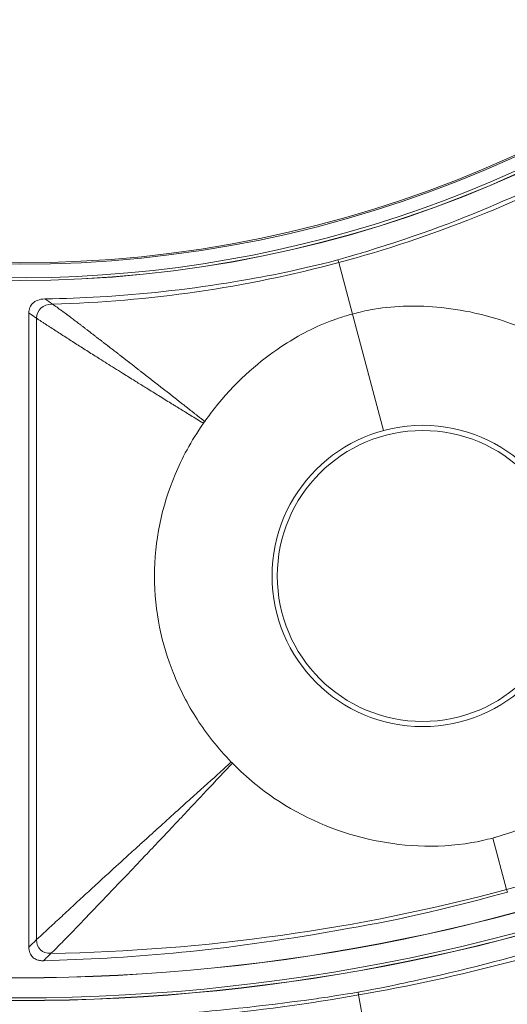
# Model space of a CAD drawing. Header units: inches. Extents: x -2.8 to 15.2, y -6.6 to 17.6.
# Tile 34 of 83: x 11.7 to 12.3, y -5.5 to -4.3. Entities that reach past the tile are written whole.
import ezdxf

# ---------------------------------------------------------------- set-up
doc = ezdxf.new("R2010")
doc.units = ezdxf.units.IN
doc.header["$MEASUREMENT"] = 0
doc.layers.add('Visible (ANSI)', color=7, linetype='Continuous', lineweight=18)
doc.layers.add('Visible Narrow (ANSI)', color=7, linetype='Continuous', lineweight=18)

msp = doc.modelspace()

# ---------------------------------------------------------------- linework, layer by layer
at = {"layer": 'Visible (ANSI)'}
for p, q in [((12.0709, -4.5499), (12.07, -4.5465)), ((11.6929, -4.6114), (11.6929, -5.3844)), ((11.7268, -4.6338), (11.7268, -4.6338))]:
    msp.add_line(p, q, dxfattribs=at)
for centre, radius in [((11.6816, -3.0972), 3.5453), ((11.6816, -3.0972), 3.542), ((11.6816, -3.0972), 3.2835), ((11.6816, -3.0972), 3.2386), ((11.6816, -3.0972), 3.2359), ((11.6816, -3.0972), 3.2028), ((11.6816, -3.0972), 3.2025), ((11.6816, -3.0972), 2.3526), ((11.6816, -3.0972), 2.3524), ((11.6816, -3.0972), 2.3248), ((11.6816, -3.0972), 2.3246), ((11.6816, -3.0972), 1.4746), ((11.6816, -3.0972), 1.4744), ((11.6816, -3.0972), 1.4547), ((11.6816, -3.0972), 1.453), ((12.1733, -4.932), 0.1774)]:
    msp.add_circle(centre, radius, dxfattribs=at)
for radius, start, end in [(1.4711, 259.2295, 336.2994), (2.3492, 220.2897, 319.7103)]:
    msp.add_arc((11.6816, -3.0972), radius, start, end, dxfattribs=at)
for points, knots in [([(12.07, -4.5465), (12.0857, -4.5421), (12.095, -4.5393), (12.2329, -4.4972), (12.3235, -4.4536), (12.4034, -4.409)], [-0.9371294, -0.9371294, -0.9371294, -0.9371294, -0.8911626, -0.8911626, -0.2200137, -0.2200137, -0.2200137, -0.2200137]), ([(11.7125, -4.5942), (11.7373, -4.5938), (11.757, -4.593), (11.8313, -4.5887), (11.8828, -4.583), (11.984, -4.5667), (12.0119, -4.5614), (12.07, -4.5465)], [-5.534177, -5.534177, -5.534177, -5.534177, -5.115167, -5.115167, -4.158974, -4.158974, -3.219741, -3.219741, -3.219741, -3.219741]), ([(11.6929, -4.6114), (11.6929, -4.609), (11.6933, -4.6067), (11.6949, -4.6027), (11.696, -4.601), (11.6991, -4.598), (11.7011, -4.5968), (11.7059, -4.5948), (11.7091, -4.5942), (11.7125, -4.5942)], [-0.08538634, -0.08538634, -0.08538634, -0.08538634, -0.06459302, -0.06459302, -0.04669587, -0.04669587, -0.02626817, -0.02626817, 0, 0, 0, 0]), ([(12.3093, -4.636), (12.2832, -4.6237), (12.2584, -4.6161), (12.2049, -4.6043), (12.1748, -4.6022), (12.1361, -4.6037), (12.1226, -4.6051), (12.1004, -4.6093), (12.093, -4.6112), (12.0877, -4.6126)], [0.8966722, 0.8966722, 0.8966722, 0.8966722, 1.1425432, 1.1425432, 1.5148969, 1.5148969, 1.712622, 1.712622, 1.8439957, 1.8439957, 1.8439957, 1.8439957]), ([(12.0877, -4.6126), (12.0839, -4.6136), (12.0806, -4.6145), (12.0725, -4.617), (12.0636, -4.6198), (12.0417, -4.629), (12.0314, -4.6341), (12.0125, -4.6448), (12.0037, -4.6503), (11.9707, -4.6732), (11.9434, -4.6968), (11.9149, -4.7332), (11.9111, -4.7384), (11.9074, -4.7436)], [0.5932925, 0.5932925, 0.5932925, 0.5932925, 0.6373512, 0.6373512, 0.7330162, 0.7330162, 0.8243564, 0.8243564, 0.9056394, 0.9056394, 1.1425056, 1.1425056, 1.1797052, 1.1797052, 1.1797052, 1.1797052]), ([(11.9059, -4.7458), (11.8904, -4.7678), (11.8793, -4.7892), (11.8548, -4.8474), (11.846, -4.8895), (11.8461, -4.9756), (11.8552, -5.0154), (11.8728, -5.0597), (11.8772, -5.0694), (11.8919, -5.098), (11.9036, -5.1161), (11.9241, -5.1419), (11.9317, -5.1506), (11.9398, -5.1589)], [0.65832, 0.65832, 0.65832, 0.65832, 0.923924, 0.923924, 1.474283, 1.474283, 2.034449, 2.034449, 2.195295, 2.195295, 2.519827, 2.519827, 2.693161, 2.693161, 2.693161, 2.693161]), ([(11.9074, -4.7436), (11.907, -4.7443), (11.9065, -4.7449), (11.906, -4.7456), (11.906, -4.7457), (11.9059, -4.7458)], [0.227635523, 0.227635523, 0.227635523, 0.227635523, 0.2345272, 0.2345272, 0.235619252, 0.235619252, 0.235619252, 0.235619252]), ([(12.2589, -5.2515), (12.2601, -5.2512), (12.2614, -5.2508), (12.2802, -5.2455), (12.2971, -5.2389), (12.3499, -5.2127), (12.3855, -5.1858), (12.4448, -5.118), (12.4673, -5.0792), (12.4841, -5.0294), (12.4864, -5.0215), (12.4884, -5.0136)], [0.640134, 0.640134, 0.640134, 0.640134, 0.65681, 0.65681, 0.886695, 0.886695, 1.403125, 1.403125, 1.906514, 1.906514, 1.998562, 1.998562, 1.998562, 1.998562]), ([(11.9411, -5.1602), (11.9596, -5.1791), (11.9775, -5.193), (12.0268, -5.2265), (12.066, -5.2434), (12.1454, -5.2616), (12.1888, -5.2648), (12.2418, -5.2557), (12.2506, -5.2537), (12.2589, -5.2515)], [0.766434, 0.766434, 0.766434, 0.766434, 1.082655, 1.082655, 1.854629, 1.854629, 2.574472, 2.574472, 2.712146, 2.712146, 2.712146, 2.712146]), ([(12.2766, -5.3175), (12.1736, -5.3456), (12.1309, -5.3536), (11.9152, -5.3908), (11.8139, -5.3982), (11.7107, -5.4011)], [-1.592975, -1.592975, -1.592975, -1.592975, -1.134329, -1.134329, -0.299234, -0.299234, -0.299234, -0.299234]), ([(12.0946, -5.4395), (12.1274, -5.4334), (12.1431, -5.43), (12.2863, -5.399), (12.3823, -5.3687), (12.4652, -5.3389)], [-0.8944756, -0.8944756, -0.8944756, -0.8944756, -0.8113355, -0.8113355, -0.1875168, -0.1875168, -0.1875168, -0.1875168]), ([(11.7107, -5.4011), (11.7091, -5.4012), (11.7075, -5.4011), (11.7045, -5.4006), (11.7031, -5.4002), (11.7, -5.3988), (11.6985, -5.3978), (11.6959, -5.3951), (11.6949, -5.3935), (11.6932, -5.3894), (11.6929, -5.3869), (11.6929, -5.3844)], [-0.07102525, -0.07102525, -0.07102525, -0.07102525, -0.05905809, -0.05905809, -0.04761269, -0.04761269, -0.03359959, -0.03359959, -0.01886593, -0.01886593, 0, 0, 0, 0]), ([(11.7121, -5.4717), (11.8001, -5.4714), (11.9006, -5.467), (12.0442, -5.4473), (12.0576, -5.4456), (12.0946, -5.4395)], [-13.567321, -13.567321, -13.567321, -13.567321, -4.529822, -4.529822, -3.431157, -3.431157, -3.431157, -3.431157])]:
    msp.add_open_spline(points, degree=3, knots=knots, dxfattribs=at)
msp.add_open_spline([(11.9398, -5.1589), (11.9403, -5.1594), (11.9407, -5.1598), (11.9411, -5.1602)], degree=3, dxfattribs=at)
at = {"layer": 'Visible Narrow (ANSI)'}
for p, q in [((12.0877, -4.6126), (12.0709, -4.5499)), ((11.7023, -4.6178), (11.7023, -5.3754)), ((12.1257, -4.7546), (12.0877, -4.6126)), ((12.2589, -5.2515), (12.2757, -5.3142)), ((12.2766, -5.3175), (12.2757, -5.3142)), ((12.0952, -5.4429), (12.0946, -5.4395)), ((12.1065, -5.5068), (12.0952, -5.4429))]:
    msp.add_line(p, q, dxfattribs=at)
msp.add_circle((12.1733, -4.932), 0.1837, dxfattribs=at)
msp.add_arc((11.6813, -3.0924), 1.5548, 273.6276185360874, 273.6276369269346, dxfattribs=at)
for centre, major_axis, ratio, start_param, end_param in [((11.964, -3.7923), (-0.9901, -0.4022), 0.705182, 1.395833, 1.727615), ((11.7847, -3.8403), (-1.0586, -0.1468), 0.705181, 1.413977, 1.74576), ((11.8362, -4.2316), (-1.6165, -0.2202), 0.705125, 1.403307, 1.749088), ((11.9846, -4.2477), (-1.6324, -0.4298), 0.706247, 1.45365, 1.676751), ((11.7905, -4.2819), (-1.6809, -0.1544), 0.706246, 1.464841, 1.687943)]:
    msp.add_ellipse(centre, major_axis=major_axis, ratio=ratio, start_param=start_param, end_param=end_param, dxfattribs=at)
for points in [[(11.7125, -4.5942), (11.7155, -4.5963), (11.7186, -4.5984), (11.7216, -4.6006)], [(11.7216, -4.6006), (11.7095, -4.6009), (11.7023, -4.6076), (11.7023, -4.6178)], [(11.6929, -5.3844), (11.696, -5.3814), (11.6991, -5.3784), (11.7023, -5.3754)], [(11.7023, -5.3754), (11.7023, -5.3861), (11.7087, -5.3923), (11.7198, -5.3921)], [(11.7198, -5.3921), (11.7168, -5.3951), (11.7137, -5.3981), (11.7107, -5.4011)]]:
    msp.add_open_spline(points, degree=3, dxfattribs=at)
for points, knots in [([(11.9074, -4.7436), (11.9065, -4.7429), (11.9056, -4.7422), (11.9046, -4.7414), (11.9043, -4.7412), (11.904, -4.741), (11.9038, -4.7407), (11.9035, -4.7405), (11.9032, -4.7403), (11.9029, -4.7401), (11.9023, -4.7396), (11.9018, -4.7392), (11.9012, -4.7387), (11.9006, -4.7383), (11.9001, -4.7378), (11.8995, -4.7374), (11.8992, -4.7372), (11.8989, -4.7369), (11.8986, -4.7367), (11.8984, -4.7365), (11.8981, -4.7363), (11.8978, -4.7361), (11.897, -4.7354), (11.8961, -4.7347), (11.8953, -4.734), (11.895, -4.7338), (11.8947, -4.7336), (11.8944, -4.7334), (11.8941, -4.7332), (11.8938, -4.7329), (11.8936, -4.7327), (11.8927, -4.7321), (11.8919, -4.7314), (11.891, -4.7307), (11.8905, -4.7303), (11.8899, -4.7298), (11.8893, -4.7294), (11.8888, -4.729), (11.8882, -4.7285), (11.8877, -4.7281), (11.8865, -4.7272), (11.8854, -4.7263), (11.8843, -4.7254), (11.8837, -4.725), (11.8832, -4.7245), (11.8826, -4.7241), (11.882, -4.7237), (11.8815, -4.7232), (11.8809, -4.7228), (11.8798, -4.7219), (11.8787, -4.721), (11.8776, -4.7202), (11.877, -4.7197), (11.8765, -4.7193), (11.8759, -4.7189), (11.8754, -4.7184), (11.8748, -4.718), (11.8742, -4.7175), (11.8737, -4.7171), (11.8731, -4.7167), (11.8726, -4.7162), (11.872, -4.7158), (11.8715, -4.7154), (11.8709, -4.7149), (11.8704, -4.7145), (11.8698, -4.7141), (11.8692, -4.7136), (11.8687, -4.7132), (11.8681, -4.7128), (11.8676, -4.7123), (11.867, -4.7119), (11.8665, -4.7115), (11.8659, -4.711), (11.8654, -4.7106), (11.8648, -4.7102), (11.8643, -4.7097), (11.8632, -4.7089), (11.8621, -4.708), (11.861, -4.7071), (11.8604, -4.7067), (11.8599, -4.7063), (11.8593, -4.7059), (11.8588, -4.7054), (11.8582, -4.705), (11.8577, -4.7046), (11.8571, -4.7041), (11.8566, -4.7037), (11.856, -4.7033), (11.8555, -4.7029), (11.8549, -4.7024), (11.8544, -4.702), (11.8538, -4.7016), (11.8533, -4.7011), (11.8527, -4.7007), (11.8522, -4.7003), (11.8516, -4.6999), (11.8511, -4.6994), (11.8489, -4.6977), (11.8467, -4.696), (11.8446, -4.6943), (11.844, -4.6939), (11.8435, -4.6935), (11.8429, -4.6931), (11.8424, -4.6926), (11.8418, -4.6922), (11.8413, -4.6918), (11.8408, -4.6914), (11.8402, -4.6909), (11.8397, -4.6905), (11.8391, -4.6901), (11.8386, -4.6897), (11.8381, -4.6893), (11.8375, -4.6888), (11.837, -4.6884), (11.8364, -4.688), (11.8359, -4.6876), (11.8354, -4.6872), (11.8348, -4.6867), (11.8337, -4.6859), (11.8327, -4.6851), (11.8316, -4.6842), (11.8313, -4.684), (11.831, -4.6838), (11.8308, -4.6836), (11.8305, -4.6834), (11.8302, -4.6832), (11.83, -4.683), (11.8294, -4.6825), (11.8289, -4.6821), (11.8284, -4.6817), (11.828, -4.6814), (11.8275, -4.6811), (11.8271, -4.6808), (11.827, -4.6807), (11.8269, -4.6806), (11.8267, -4.6805), (11.8266, -4.6804), (11.8265, -4.6802), (11.8263, -4.6801), (11.8259, -4.6798), (11.8255, -4.6795), (11.8251, -4.6792), (11.8246, -4.6788), (11.8241, -4.6784), (11.8235, -4.678), (11.8233, -4.6778), (11.823, -4.6775), (11.8227, -4.6773), (11.8225, -4.6771), (11.8222, -4.6769), (11.8219, -4.6767), (11.8214, -4.6763), (11.8209, -4.6759), (11.8203, -4.6755), (11.8199, -4.6752), (11.8195, -4.6748), (11.8191, -4.6745), (11.819, -4.6744), (11.8189, -4.6743), (11.8187, -4.6742), (11.8186, -4.6741), (11.8185, -4.674), (11.8183, -4.6739), (11.8179, -4.6736), (11.8175, -4.6733), (11.8171, -4.673), (11.8166, -4.6726), (11.8161, -4.6722), (11.8155, -4.6718), (11.8153, -4.6715), (11.815, -4.6713), (11.8147, -4.6711), (11.8145, -4.6709), (11.8142, -4.6707), (11.8139, -4.6705), (11.8134, -4.6701), (11.8129, -4.6697), (11.8123, -4.6693), (11.8119, -4.669), (11.8115, -4.6687), (11.8111, -4.6684), (11.811, -4.6683), (11.8109, -4.6682), (11.8107, -4.668), (11.8106, -4.6679), (11.8105, -4.6678), (11.8104, -4.6677), (11.8099, -4.6674), (11.8094, -4.667), (11.809, -4.6667), (11.8085, -4.6663), (11.808, -4.666), (11.8076, -4.6656), (11.8073, -4.6654), (11.807, -4.6652), (11.8068, -4.665), (11.8065, -4.6648), (11.8063, -4.6646), (11.806, -4.6644), (11.8049, -4.6635), (11.8039, -4.6627), (11.8028, -4.6619), (11.8023, -4.6615), (11.8018, -4.6611), (11.8012, -4.6607), (11.8007, -4.6603), (11.8002, -4.6599), (11.7997, -4.6595), (11.7991, -4.6591), (11.7986, -4.6587), (11.7981, -4.6583), (11.7976, -4.6579), (11.797, -4.6575), (11.7965, -4.6571), (11.7955, -4.6562), (11.7944, -4.6554), (11.7934, -4.6546), (11.7926, -4.654), (11.7918, -4.6534), (11.791, -4.6528), (11.7908, -4.6526), (11.7905, -4.6524), (11.7903, -4.6522), (11.79, -4.652), (11.7897, -4.6518), (11.7895, -4.6516), (11.7887, -4.651), (11.7879, -4.6504), (11.7871, -4.6498), (11.7866, -4.6494), (11.7861, -4.649), (11.7856, -4.6486), (11.7851, -4.6482), (11.7845, -4.6478), (11.784, -4.6474), (11.7835, -4.647), (11.783, -4.6466), (11.7825, -4.6462), (11.782, -4.6458), (11.7814, -4.6454), (11.7809, -4.645), (11.7804, -4.6446), (11.7799, -4.6442), (11.7794, -4.6438), (11.7789, -4.6434), (11.7783, -4.643), (11.7778, -4.6427), (11.7768, -4.6419), (11.7758, -4.6411), (11.7747, -4.6403), (11.7742, -4.6399), (11.7737, -4.6395), (11.7732, -4.6391), (11.7727, -4.6387), (11.7722, -4.6383), (11.7717, -4.6379), (11.7711, -4.6375), (11.7706, -4.6371), (11.7701, -4.6367), (11.7696, -4.6364), (11.7691, -4.636), (11.7686, -4.6356), (11.7681, -4.6352), (11.7676, -4.6348), (11.7671, -4.6344), (11.7666, -4.634), (11.766, -4.6336), (11.7655, -4.6332), (11.765, -4.6328), (11.7644, -4.6323), (11.7638, -4.6319), (11.7634, -4.6316), (11.7629, -4.6312), (11.7625, -4.6309), (11.7615, -4.6301), (11.7605, -4.6294), (11.7595, -4.6286), (11.759, -4.6282), (11.7585, -4.6278), (11.758, -4.6274), (11.7575, -4.6271), (11.757, -4.6267), (11.7565, -4.6263), (11.756, -4.6259), (11.7555, -4.6255), (11.755, -4.6251), (11.7545, -4.6248), (11.754, -4.6244), (11.7535, -4.624), (11.753, -4.6236), (11.7525, -4.6232), (11.752, -4.6229), (11.7515, -4.6225), (11.751, -4.6221), (11.7505, -4.6217), (11.7498, -4.6212), (11.749, -4.6206), (11.7483, -4.62), (11.748, -4.6199), (11.7478, -4.6197), (11.7475, -4.6195), (11.7473, -4.6193), (11.747, -4.6191), (11.7468, -4.6189), (11.7461, -4.6184), (11.7453, -4.6178), (11.7446, -4.6172), (11.7443, -4.6171), (11.7441, -4.6169), (11.7438, -4.6167), (11.7436, -4.6165), (11.7434, -4.6163), (11.7431, -4.6161), (11.7426, -4.6158), (11.7421, -4.6154), (11.7416, -4.615), (11.7412, -4.6147), (11.7407, -4.6143), (11.7402, -4.6139), (11.7399, -4.6138), (11.7397, -4.6136), (11.7394, -4.6134), (11.7392, -4.6132), (11.739, -4.613), (11.7387, -4.6128), (11.7368, -4.6114), (11.7348, -4.61), (11.7329, -4.6086), (11.7327, -4.6084), (11.7324, -4.6082), (11.7322, -4.608), (11.7319, -4.6079), (11.7317, -4.6077), (11.7315, -4.6075), (11.731, -4.6072), (11.7305, -4.6068), (11.73, -4.6065), (11.7297, -4.6062), (11.7293, -4.606), (11.7289, -4.6057), (11.7288, -4.6056), (11.7287, -4.6055), (11.7286, -4.6054), (11.7285, -4.6054), (11.7283, -4.6053), (11.7282, -4.6052), (11.7279, -4.6049), (11.7275, -4.6047), (11.7272, -4.6044), (11.7253, -4.6031), (11.7234, -4.6018), (11.7216, -4.6006)], [-0.023355, -0.023355, -0.023355, -0.023355, -0.008662, -0.008662, -0.008662, -0.004211, -0.004211, -0.004211, 0.00024, 0.00024, 0.00024, 0.009138, 0.009138, 0.009138, 0.01803, 0.01803, 0.01803, 0.022474, 0.022474, 0.022474, 0.026916, 0.026916, 0.026916, 0.040233, 0.040233, 0.040233, 0.044669, 0.044669, 0.044669, 0.049103, 0.049103, 0.049103, 0.062397, 0.062397, 0.062397, 0.071252, 0.071252, 0.071252, 0.080101, 0.080101, 0.080101, 0.097782, 0.097782, 0.097782, 0.106613, 0.106613, 0.106613, 0.115439, 0.115439, 0.115439, 0.133074, 0.133074, 0.133074, 0.141883, 0.141883, 0.141883, 0.150687, 0.150687, 0.150687, 0.159485, 0.159485, 0.159485, 0.168278, 0.168278, 0.168278, 0.177066, 0.177066, 0.177066, 0.185849, 0.185849, 0.185849, 0.194626, 0.194626, 0.194626, 0.203398, 0.203398, 0.203398, 0.220928, 0.220928, 0.220928, 0.229685, 0.229685, 0.229685, 0.238437, 0.238437, 0.238437, 0.247185, 0.247185, 0.247185, 0.255928, 0.255928, 0.255928, 0.264666, 0.264666, 0.264666, 0.273399, 0.273399, 0.273399, 0.308288, 0.308288, 0.308288, 0.316999, 0.316999, 0.316999, 0.325706, 0.325706, 0.325706, 0.334409, 0.334409, 0.334409, 0.343107, 0.343107, 0.343107, 0.351801, 0.351801, 0.351801, 0.360491, 0.360491, 0.360491, 0.37786, 0.37786, 0.37786, 0.382199, 0.382199, 0.382199, 0.386538, 0.386538, 0.386538, 0.395212, 0.395212, 0.395212, 0.401716, 0.401716, 0.401716, 0.403883, 0.403883, 0.403883, 0.40605, 0.40605, 0.40605, 0.41255, 0.41255, 0.41255, 0.421213, 0.421213, 0.421213, 0.425543, 0.425543, 0.425543, 0.429872, 0.429872, 0.429872, 0.438528, 0.438528, 0.438528, 0.445017, 0.445017, 0.445017, 0.44718, 0.44718, 0.44718, 0.449343, 0.449343, 0.449343, 0.455829, 0.455829, 0.455829, 0.464474, 0.464474, 0.464474, 0.468795, 0.468795, 0.468795, 0.473116, 0.473116, 0.473116, 0.481754, 0.481754, 0.481754, 0.488231, 0.488231, 0.488231, 0.490389, 0.490389, 0.490389, 0.492548, 0.492548, 0.492548, 0.5, 0.5, 0.5, 0.50765, 0.50765, 0.50765, 0.511964, 0.511964, 0.511964, 0.516278, 0.516278, 0.516278, 0.533526, 0.533526, 0.533526, 0.542147, 0.542147, 0.542147, 0.550767, 0.550767, 0.550767, 0.559385, 0.559385, 0.559385, 0.568001, 0.568001, 0.568001, 0.58523, 0.58523, 0.58523, 0.598147, 0.598147, 0.598147, 0.602453, 0.602453, 0.602453, 0.606758, 0.606758, 0.606758, 0.619671, 0.619671, 0.619671, 0.628279, 0.628279, 0.628279, 0.636886, 0.636886, 0.636886, 0.645492, 0.645492, 0.645492, 0.654098, 0.654098, 0.654098, 0.662702, 0.662702, 0.662702, 0.671307, 0.671307, 0.671307, 0.688514, 0.688514, 0.688514, 0.697117, 0.697117, 0.697117, 0.705719, 0.705719, 0.705719, 0.714322, 0.714322, 0.714322, 0.722925, 0.722925, 0.722925, 0.731527, 0.731527, 0.731527, 0.74013, 0.74013, 0.74013, 0.75, 0.75, 0.75, 0.757336, 0.757336, 0.757336, 0.774548, 0.774548, 0.774548, 0.783157, 0.783157, 0.783157, 0.791768, 0.791768, 0.791768, 0.800381, 0.800381, 0.800381, 0.808998, 0.808998, 0.808998, 0.817618, 0.817618, 0.817618, 0.826242, 0.826242, 0.826242, 0.839185, 0.839185, 0.839185, 0.843501, 0.843501, 0.843501, 0.847819, 0.847819, 0.847819, 0.860779, 0.860779, 0.860779, 0.865102, 0.865102, 0.865102, 0.869426, 0.869426, 0.869426, 0.878079, 0.878079, 0.878079, 0.886737, 0.886737, 0.886737, 0.891069, 0.891069, 0.891069, 0.895402, 0.895402, 0.895402, 0.930131, 0.930131, 0.930131, 0.934481, 0.934481, 0.934481, 0.938833, 0.938833, 0.938833, 0.947543, 0.947543, 0.947543, 0.954081, 0.954081, 0.954081, 0.956262, 0.956262, 0.956262, 0.958443, 0.958443, 0.958443, 0.96499, 0.96499, 0.96499, 1, 1, 1, 1]), ([(11.9059, -4.7458), (11.9051, -4.7453), (11.9042, -4.7448), (11.9034, -4.7443), (11.9009, -4.7428), (11.8984, -4.7412), (11.8959, -4.7397), (11.8934, -4.7382), (11.8909, -4.7366), (11.8884, -4.7351), (11.8872, -4.7343), (11.8859, -4.7336), (11.8847, -4.7328), (11.8834, -4.732), (11.8822, -4.7313), (11.8809, -4.7305), (11.8797, -4.7297), (11.8785, -4.729), (11.8772, -4.7282), (11.876, -4.7275), (11.8747, -4.7267), (11.8735, -4.7259), (11.8729, -4.7256), (11.8723, -4.7252), (11.8717, -4.7248), (11.8711, -4.7244), (11.8704, -4.724), (11.8698, -4.7236), (11.8686, -4.7229), (11.8673, -4.7221), (11.8661, -4.7214), (11.8612, -4.7183), (11.8562, -4.7152), (11.8512, -4.7121), (11.8464, -4.7092), (11.8416, -4.7062), (11.8367, -4.7031), (11.8328, -4.7007), (11.8288, -4.6983), (11.8249, -4.6958), (11.8239, -4.6952), (11.823, -4.6947), (11.8221, -4.6941), (11.8173, -4.6911), (11.8127, -4.6882), (11.8077, -4.6851), (11.8074, -4.6849), (11.8071, -4.6847), (11.8069, -4.6846), (11.8038, -4.6827), (11.8006, -4.6807), (11.7972, -4.6785), (11.7909, -4.6746), (11.785, -4.6709), (11.7792, -4.6672), (11.7744, -4.6642), (11.7697, -4.6612), (11.7652, -4.6584), (11.7604, -4.6553), (11.7558, -4.6524), (11.7514, -4.6496), (11.7466, -4.6465), (11.7421, -4.6436), (11.7378, -4.6408), (11.7331, -4.6378), (11.7287, -4.635), (11.7245, -4.6323), (11.7223, -4.6309), (11.7201, -4.6295), (11.7181, -4.6281), (11.717, -4.6274), (11.7159, -4.6267), (11.7149, -4.6261), (11.7138, -4.6254), (11.7128, -4.6247), (11.7118, -4.6241), (11.7113, -4.6237), (11.7107, -4.6234), (11.7102, -4.6231), (11.7097, -4.6227), (11.7092, -4.6224), (11.7087, -4.6221), (11.7082, -4.6217), (11.7077, -4.6214), (11.7072, -4.6211), (11.7067, -4.6207), (11.7062, -4.6204), (11.7057, -4.6201), (11.7052, -4.6198), (11.7048, -4.6194), (11.7043, -4.6191), (11.7038, -4.6188), (11.7033, -4.6185), (11.7029, -4.6182), (11.7027, -4.618), (11.7025, -4.6179), (11.7023, -4.6178)], [-0.025311, -0.025311, -0.025311, -0.025311, -0.01227, -0.01227, -0.01227, 0.026777, 0.026777, 0.026777, 0.065239, 0.065239, 0.065239, 0.084247, 0.084247, 0.084247, 0.103112, 0.103112, 0.103112, 0.121837, 0.121837, 0.121837, 0.140425, 0.140425, 0.140425, 0.149477, 0.149477, 0.149477, 0.158878, 0.158878, 0.158878, 0.1772, 0.1772, 0.1772, 0.25, 0.25, 0.25, 0.319368, 0.319368, 0.319368, 0.375, 0.375, 0.375, 0.387853, 0.387853, 0.387853, 0.455804, 0.455804, 0.455804, 0.459455, 0.459455, 0.459455, 0.5, 0.5, 0.5, 0.572862, 0.572862, 0.572862, 0.633828, 0.633828, 0.633828, 0.698524, 0.698524, 0.698524, 0.767814, 0.767814, 0.767814, 0.842953, 0.842953, 0.842953, 0.883285, 0.883285, 0.883285, 0.90428, 0.90428, 0.90428, 0.925895, 0.925895, 0.925895, 0.936955, 0.936955, 0.936955, 0.948194, 0.948194, 0.948194, 0.959622, 0.959622, 0.959622, 0.97125, 0.97125, 0.97125, 0.983088, 0.983088, 0.983088, 0.995149, 0.995149, 0.995149, 1, 1, 1, 1]), ([(12.2757, -5.3142), (12.3224, -5.3017), (12.415, -5.2737), (12.551, -5.2231), (12.6782, -5.1663), (12.7589, -5.1244), (12.796, -5.1038)], [0, 0, 0, 0, 0.2577886, 0.5155772, 0.7733658, 0.9999993, 0.9999993, 0.9999993, 0.9999993]), ([(11.7023, -5.3754), (11.7034, -5.3744), (11.7045, -5.3733), (11.7056, -5.3723), (11.7067, -5.3712), (11.7079, -5.3701), (11.7091, -5.369), (11.7102, -5.3679), (11.7114, -5.3668), (11.7126, -5.3657), (11.715, -5.3636), (11.7174, -5.3613), (11.7199, -5.359), (11.7223, -5.3568), (11.7248, -5.3545), (11.7274, -5.3521), (11.7322, -5.3477), (11.7373, -5.343), (11.7427, -5.338), (11.7476, -5.3334), (11.7529, -5.3286), (11.7583, -5.3235), (11.7682, -5.3144), (11.7788, -5.3046), (11.7903, -5.2942), (11.7981, -5.287), (11.8062, -5.2796), (11.8148, -5.2718), (11.8176, -5.2692), (11.8203, -5.2668), (11.8229, -5.2645), (11.827, -5.2608), (11.8307, -5.2574), (11.8344, -5.2541), (11.8384, -5.2504), (11.8424, -5.2468), (11.8466, -5.243), (11.8498, -5.2401), (11.8529, -5.2373), (11.856, -5.2345), (11.8631, -5.2281), (11.8701, -5.2217), (11.8771, -5.2154), (11.8812, -5.2117), (11.8854, -5.2079), (11.8895, -5.2042), (11.901, -5.1939), (11.9122, -5.1838), (11.9233, -5.1738), (11.9288, -5.1688), (11.9343, -5.1639), (11.9398, -5.1589)], [0, 0, 0, 0, 0.023401, 0.023401, 0.023401, 0.046234, 0.046234, 0.046234, 0.068294, 0.068294, 0.068294, 0.110389, 0.110389, 0.110389, 0.150174, 0.150174, 0.150174, 0.224172, 0.224172, 0.224172, 0.2923, 0.2923, 0.2923, 0.41566, 0.41566, 0.41566, 0.5, 0.5, 0.5, 0.528575, 0.528575, 0.528575, 0.574057, 0.574057, 0.574057, 0.625, 0.625, 0.625, 0.663301, 0.663301, 0.663301, 0.75, 0.75, 0.75, 0.802033, 0.802033, 0.802033, 0.946866, 0.946866, 0.946866, 1.019851, 1.019851, 1.019851, 1.019851]), ([(11.7198, -5.3921), (11.7242, -5.388), (11.7287, -5.3834), (11.7333, -5.3788), (11.7379, -5.3741), (11.7426, -5.3694), (11.7472, -5.3645), (11.7555, -5.356), (11.7638, -5.3472), (11.7724, -5.3383), (11.7736, -5.3371), (11.7747, -5.3359), (11.7758, -5.3347), (11.7855, -5.3247), (11.7953, -5.3144), (11.8052, -5.3041), (11.8129, -5.2961), (11.8206, -5.288), (11.8283, -5.2799), (11.8306, -5.2774), (11.8328, -5.2752), (11.8348, -5.273), (11.841, -5.2665), (11.8462, -5.261), (11.852, -5.2549), (11.8561, -5.2506), (11.8603, -5.2461), (11.8647, -5.2414), (11.8686, -5.2373), (11.8726, -5.233), (11.8768, -5.2286), (11.8826, -5.2225), (11.8886, -5.216), (11.8949, -5.2093), (11.9045, -5.1992), (11.9147, -5.1883), (11.9255, -5.1769), (11.9305, -5.1715), (11.9357, -5.166), (11.9409, -5.1605), (11.941, -5.1604), (11.9411, -5.1603), (11.9411, -5.1602)], [0.000003, 0.000003, 0.000003, 0.000003, 0.06657, 0.06657, 0.06657, 0.133037, 0.133037, 0.133037, 0.25, 0.25, 0.25, 0.265524, 0.265524, 0.265524, 0.397368, 0.397368, 0.397368, 0.5, 0.5, 0.5, 0.530958, 0.530958, 0.530958, 0.625, 0.625, 0.625, 0.691426, 0.691426, 0.691426, 0.75, 0.75, 0.75, 0.831806, 0.831806, 0.831806, 0.956511, 0.956511, 0.956511, 1.014601, 1.014601, 1.014601, 1.01533, 1.01533, 1.01533, 1.01533])]:
    msp.add_open_spline(points, degree=3, knots=knots, dxfattribs=at)
msp.add_rational_spline([(11.7023, -4.6178), (11.6995, -4.6159), (11.6968, -4.614), (11.694, -4.6121), (11.6936, -4.6119), (11.6932, -4.6116), (11.6929, -4.6114)], [0.999999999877, 0.999999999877, 0.999999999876, 0.999999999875, 0.999999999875, 0.999999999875, 0.999999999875], degree=3, knots=[0.2763308, 0.2763308, 0.2763308, 0.2763308, 1, 1, 1, 1.0991787, 1.0991787, 1.0991787, 1.0991787], dxfattribs=at)

doc.saveas('drawing.dxf')
